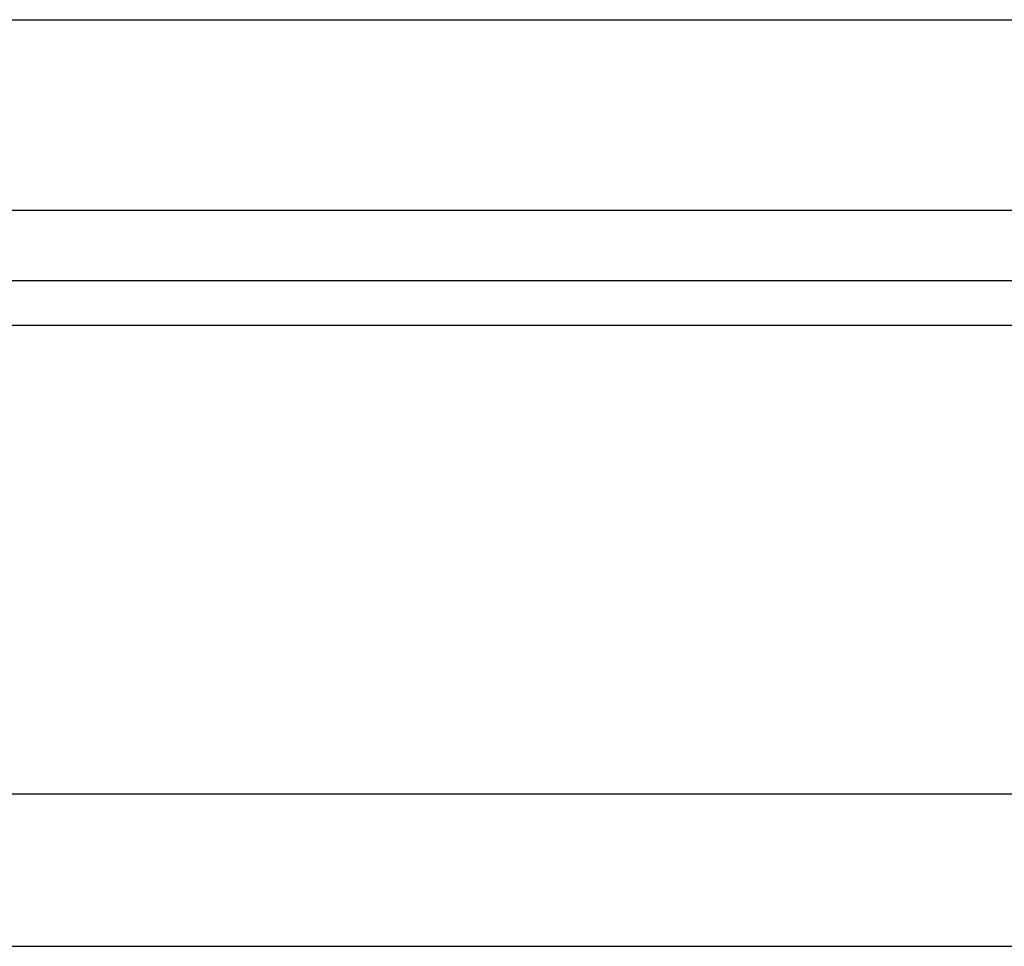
# Model space of a CAD drawing. Header units: millimetres. Extents: x 34 to 348, y -46 to 61.
# Tile 4 of 53: x 248.84 to 256.6, y -27.77 to -20.47. Entities that reach past the tile are written whole.
import ezdxf

# ---------------------------------------------------------------- set-up
doc = ezdxf.new("R2010")
doc.units = ezdxf.units.MM
doc.header["$LTSCALE"] = 0.15
doc.layers.add('OUT', color=3, linetype='CONTINUOUS')

msp = doc.modelspace()

# ---------------------------------------------------------------- linework, layer by layer
at = {"layer": 'OUT', "color": 0}
for p, q in [((218.7654, -20.4669), (306.7654, -20.4669)), ((218.7654, -21.9669), (306.7654, -21.9669)), ((180.6264, -22.5204), (339.0521, -22.5204)), ((180.5716, -22.874), (339.0521, -22.874)), ((179.4495, -26.5669), (339.0521, -26.5669)), ((143.0521, -27.7669), (339.0521, -27.7669))]:
    msp.add_line(p, q, dxfattribs=at)

doc.saveas('drawing.dxf')
